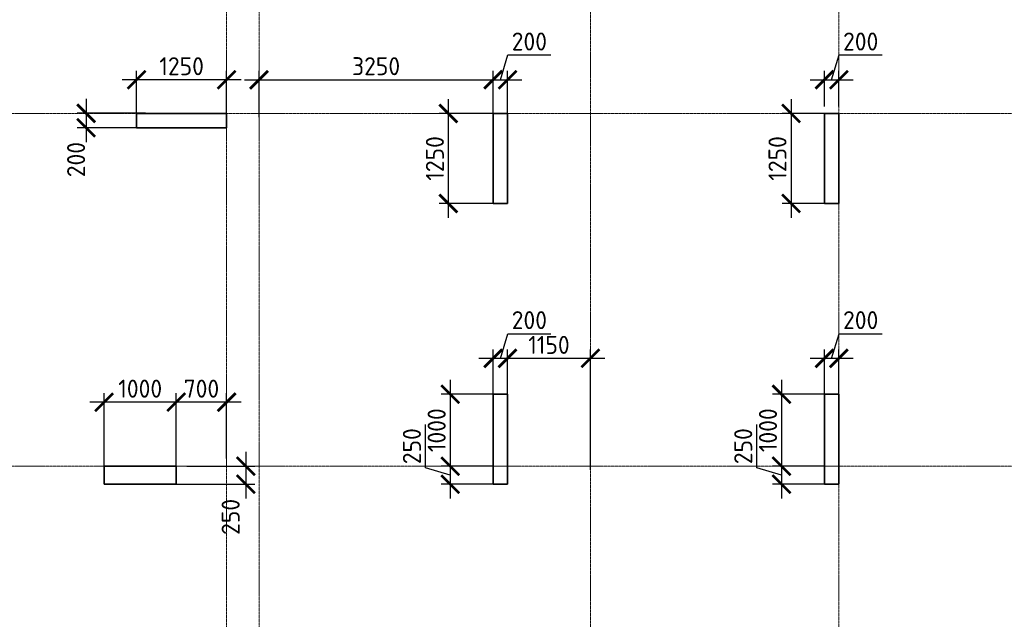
# Model space of a CAD drawing. Header units: millimetres. Extents: x 369815 to 1481759, y -423071 to -27917.
# Tile 31 of 256: x 449869 to 463539, y -314867 to -306538. Entities that reach past the tile are written whole.
import ezdxf

# ---------------------------------------------------------------- set-up
doc = ezdxf.new("R2010")
doc.units = ezdxf.units.MM
doc.linetypes.add('______5', pattern=[1100, 800, -100, 100, -100])
doc.linetypes.add('осевая', pattern=[50.8, 31.75, -6.35, 6.35, -6.35])
doc.layers.add('Колонна_ бетон', color=7, linetype='Continuous', lineweight=50, true_color=0xb4b496)
doc.layers.add('Оси', color=40, linetype='______5', lineweight=18)
doc.layers.add('РАЗМЕРЫ', color=1, linetype='Continuous', lineweight=9)
doc.styles.add('GOST-2.304_Type-B', font='GOST_Common.ttf')
doc.dimstyles.new('СПДС', dxfattribs={"dimscale": 100, "dimtxt": 2.5, "dimasz": 2.5, "dimexe": 1.25, "dimexo": 0, "dimtad": 1, "dimdec": 0, "dimtxsty": 'GOST-2.304_Type-B', "dimblk": 'ARCHTICK', "dimcen": 2.5, "dimdle": 2, "dimadec": 0, "dimazin": 2, "dimtfac": 0.75, "dimtdec": 0, "dimtmove": 1, "dimatfit": 3, "dimfxl": 1, "dimtolj": 1, "dimarcsym": 1})

# ---------------------------------------------------------------- blocks, each defined once
blk = doc.blocks.new('оси2')
at = {"layer": 'Оси', "color": 16, "linetype": 'осевая', "lineweight": 0, "ltscale": 0.5, "transparency": 33554687}
for p, q in [((996995.5, 5465.4), (996995.5, -20739.3)), ((1000445.5, 5465.4), (1000445.5, -20739.3)), ((991945.5, 4955.2), (991945.5, -20287.7)), ((992395.5, 4955.2), (992395.5, -20293.6)), ((979200, -9792.9), (1032582.1, -9792.9)), ((979200, -14692.9), (1032582.1, -14692.9))]:
    blk.add_line(p, q, dxfattribs=at)
blk = doc.blocks.new('_ArchTick')
at = {"color": 0, "linetype": 'ByBlock', "const_width": 0.15}
blk.add_lwpolyline([(-0.5, -0.5), (0.5, 0.5)], dxfattribs=at)
blk = doc.blocks.new('*D1435')
at = {"layer": 'DEFPOINTS', "color": 0, "transparency": 16777216}
for p in [(451492, -307372), (451492, -307890, -360), (452742, -307990, -360)]:
    blk.add_point(p, dxfattribs=at)
at = {"layer": 'РАЗМЕРЫ', "color": 0, "lineweight": -2, "transparency": 16777216}
for p, q in [((451492, -307890), (451492, -307247)), ((452742, -307990), (452742, -307247)), ((452942, -307372), (451292, -307372))]:
    blk.add_line(p, q, dxfattribs=at)
at = {"layer": 'РАЗМЕРЫ', "color": 0, "lineweight": -2, "transparency": 16777216, "xscale": 250, "yscale": 250, "zscale": 250, "rotation": 180}
blk.add_blockref('_ArchTick', (451492, -307372), dxfattribs=at)
at = {"layer": 'РАЗМЕРЫ', "color": 0, "lineweight": -2, "transparency": 16777216, "xscale": 250, "yscale": 250, "zscale": 250}
blk.add_blockref('_ArchTick', (452742, -307372), dxfattribs=at)
at = {"layer": 'РАЗМЕРЫ', "color": 0, "transparency": 16777216, "insert": (452117, -307184), "char_height": 250, "attachment_point": 5, "style": 'GOST-2.304_Type-B'}
blk.add_mtext('\\A1;1250', dxfattribs=at)
blk = doc.blocks.new('*D1436')
at = {"layer": 'DEFPOINTS', "color": 0, "transparency": 16777216}
for p in [(451616, -307838, -360), (450791, -308038), (451492, -308038, -360)]:
    blk.add_point(p, dxfattribs=at)
at = {"layer": 'РАЗМЕРЫ', "color": 0, "lineweight": -2, "transparency": 16777216}
for p, q in [((450791, -307638), (450791, -308238)), ((451616, -307838), (450666, -307838)), ((451492, -308038), (450666, -308038))]:
    blk.add_line(p, q, dxfattribs=at)
at = {"layer": 'РАЗМЕРЫ', "color": 0, "lineweight": -2, "transparency": 16777216, "xscale": 250, "yscale": 250, "zscale": 250}
for p, rotation in [((450791, -307838), 90), ((450791, -308038), 270)]:
    blk.add_blockref('_ArchTick', p, dxfattribs=dict(at, rotation=rotation))
at = {"layer": 'РАЗМЕРЫ', "color": 0, "transparency": 16777216, "insert": (450652, -308481), "char_height": 250, "attachment_point": 5, "rotation": 90, "style": 'GOST-2.304_Type-B'}
blk.add_mtext('\\A1;200', dxfattribs=at)
blk = doc.blocks.new('*D1437')
at = {"layer": 'DEFPOINTS', "color": 0, "transparency": 16777216}
for p in [(456442, -307372), (453192, -307890), (456442, -307890, -360)]:
    blk.add_point(p, dxfattribs=at)
at = {"layer": 'РАЗМЕРЫ', "color": 0, "lineweight": -2, "transparency": 16777216}
for p, q in [((453192, -307890), (453192, -307247)), ((456442, -307890), (456442, -307247)), ((452992, -307372), (456642, -307372))]:
    blk.add_line(p, q, dxfattribs=at)
at = {"layer": 'РАЗМЕРЫ', "color": 0, "lineweight": -2, "transparency": 16777216, "xscale": 250, "yscale": 250, "zscale": 250, "rotation": 180}
blk.add_blockref('_ArchTick', (453192, -307372), dxfattribs=at)
at = {"layer": 'РАЗМЕРЫ', "color": 0, "lineweight": -2, "transparency": 16777216, "xscale": 250, "yscale": 250, "zscale": 250}
blk.add_blockref('_ArchTick', (456442, -307372), dxfattribs=at)
at = {"layer": 'РАЗМЕРЫ', "color": 0, "transparency": 16777216, "insert": (454817, -307184), "char_height": 250, "attachment_point": 5, "style": 'GOST-2.304_Type-B'}
blk.add_mtext('\\A1;3250', dxfattribs=at)
blk = doc.blocks.new('*D1438')
at = {"layer": 'DEFPOINTS', "color": 0, "transparency": 16777216}
for p in [(456642, -307372), (456442, -307735), (456642, -307890)]:
    blk.add_point(p, dxfattribs=at)
at = {"layer": 'РАЗМЕРЫ', "color": 0, "lineweight": -2, "transparency": 16777216}
for p, q in [((456542, -307372), (456645, -307028)), ((456645, -307028), (457245, -307028)), ((456442, -307735), (456442, -307247)), ((456642, -307890), (456642, -307247)), ((456242, -307372), (456842, -307372))]:
    blk.add_line(p, q, dxfattribs=at)
at = {"layer": 'РАЗМЕРЫ', "color": 0, "lineweight": -2, "transparency": 16777216, "xscale": 250, "yscale": 250, "zscale": 250, "rotation": 180}
blk.add_blockref('_ArchTick', (456442, -307372), dxfattribs=at)
at = {"layer": 'РАЗМЕРЫ', "color": 0, "lineweight": -2, "transparency": 16777216, "xscale": 250, "yscale": 250, "zscale": 250}
blk.add_blockref('_ArchTick', (456642, -307372), dxfattribs=at)
at = {"layer": 'РАЗМЕРЫ', "color": 0, "transparency": 16777216, "insert": (456945, -306841), "char_height": 250, "attachment_point": 5, "style": 'GOST-2.304_Type-B'}
blk.add_mtext('\\A1;200', dxfattribs=at)
blk = doc.blocks.new('*D1439')
at = {"layer": 'DEFPOINTS', "color": 0, "transparency": 16777216}
for p in [(456542, -307840, -360), (455820, -309090), (456442, -309090, -360)]:
    blk.add_point(p, dxfattribs=at)
at = {"layer": 'РАЗМЕРЫ', "color": 0, "lineweight": -2, "transparency": 16777216}
for p, q in [((455820, -307640), (455820, -309290)), ((456542, -307840), (455695, -307840)), ((456442, -309090), (455695, -309090))]:
    blk.add_line(p, q, dxfattribs=at)
at = {"layer": 'РАЗМЕРЫ', "color": 0, "lineweight": -2, "transparency": 16777216, "xscale": 250, "yscale": 250, "zscale": 250}
for p, rotation in [((455820, -307840), 90), ((455820, -309090), 270)]:
    blk.add_blockref('_ArchTick', p, dxfattribs=dict(at, rotation=rotation))
at = {"layer": 'РАЗМЕРЫ', "color": 0, "transparency": 16777216, "insert": (455633, -308465), "char_height": 250, "attachment_point": 5, "rotation": 90, "style": 'GOST-2.304_Type-B'}
blk.add_mtext('\\A1;1250', dxfattribs=at)
blk = doc.blocks.new('*D1440')
at = {"layer": 'DEFPOINTS', "color": 0, "transparency": 16777216}
for p in [(461242, -307372), (461042, -307745), (461242, -307745)]:
    blk.add_point(p, dxfattribs=at)
at = {"layer": 'РАЗМЕРЫ', "color": 0, "lineweight": -2, "transparency": 16777216}
for p, q in [((461142, -307372), (461245, -307028)), ((461245, -307028), (461845, -307028)), ((461042, -307745), (461042, -307247)), ((461242, -307745), (461242, -307247)), ((460842, -307372), (461442, -307372))]:
    blk.add_line(p, q, dxfattribs=at)
at = {"layer": 'РАЗМЕРЫ', "color": 0, "lineweight": -2, "transparency": 16777216, "xscale": 250, "yscale": 250, "zscale": 250, "rotation": 180}
blk.add_blockref('_ArchTick', (461042, -307372), dxfattribs=at)
at = {"layer": 'РАЗМЕРЫ', "color": 0, "lineweight": -2, "transparency": 16777216, "xscale": 250, "yscale": 250, "zscale": 250}
blk.add_blockref('_ArchTick', (461242, -307372), dxfattribs=at)
at = {"layer": 'РАЗМЕРЫ', "color": 0, "transparency": 16777216, "insert": (461545, -306841), "char_height": 250, "attachment_point": 5, "style": 'GOST-2.304_Type-B'}
blk.add_mtext('\\A1;200', dxfattribs=at)
blk = doc.blocks.new('*D1441')
at = {"layer": 'DEFPOINTS', "color": 0, "transparency": 16777216}
for p in [(461042, -307840), (460578, -309090), (461042, -309090)]:
    blk.add_point(p, dxfattribs=at)
at = {"layer": 'РАЗМЕРЫ', "color": 0, "lineweight": -2, "transparency": 16777216}
for p, q in [((460578, -307640), (460578, -309290)), ((461042, -307840), (460453, -307840)), ((461042, -309090), (460453, -309090))]:
    blk.add_line(p, q, dxfattribs=at)
at = {"layer": 'РАЗМЕРЫ', "color": 0, "lineweight": -2, "transparency": 16777216, "xscale": 250, "yscale": 250, "zscale": 250}
for p, rotation in [((460578, -307840), 90), ((460578, -309090), 270)]:
    blk.add_blockref('_ArchTick', p, dxfattribs=dict(at, rotation=rotation))
at = {"layer": 'РАЗМЕРЫ', "color": 0, "transparency": 16777216, "insert": (460390, -308465), "char_height": 250, "attachment_point": 5, "rotation": 90, "style": 'GOST-2.304_Type-B'}
blk.add_mtext('\\A1;1250', dxfattribs=at)
blk = doc.blocks.new('*D1458')
at = {"layer": 'DEFPOINTS', "color": 0, "transparency": 16777216}
for p in [(452042, -311851), (452742, -312632), (452042, -312790, -360)]:
    blk.add_point(p, dxfattribs=at)
at = {"layer": 'РАЗМЕРЫ', "color": 0, "lineweight": -2, "transparency": 16777216}
for p, q in [((452042, -312790), (452042, -311726)), ((452742, -312632), (452742, -311726)), ((452942, -311851), (451842, -311851))]:
    blk.add_line(p, q, dxfattribs=at)
at = {"layer": 'РАЗМЕРЫ', "color": 0, "lineweight": -2, "transparency": 16777216, "xscale": 250, "yscale": 250, "zscale": 250, "rotation": 180}
blk.add_blockref('_ArchTick', (452042, -311851), dxfattribs=at)
at = {"layer": 'РАЗМЕРЫ', "color": 0, "lineweight": -2, "transparency": 16777216, "xscale": 250, "yscale": 250, "zscale": 250}
blk.add_blockref('_ArchTick', (452742, -311851), dxfattribs=at)
at = {"layer": 'РАЗМЕРЫ', "color": 0, "transparency": 16777216, "insert": (452392, -311663), "char_height": 250, "attachment_point": 5, "style": 'GOST-2.304_Type-B'}
blk.add_mtext('\\A1;700', dxfattribs=at)
blk = doc.blocks.new('*D1459')
at = {"layer": 'DEFPOINTS', "color": 0, "transparency": 16777216}
for p in [(451042, -311851), (451042, -312790), (452042, -312790)]:
    blk.add_point(p, dxfattribs=at)
at = {"layer": 'РАЗМЕРЫ', "color": 0, "lineweight": -2, "transparency": 16777216}
for p, q in [((451042, -312790), (451042, -311726)), ((452042, -312790), (452042, -311726)), ((452242, -311851), (450842, -311851))]:
    blk.add_line(p, q, dxfattribs=at)
at = {"layer": 'РАЗМЕРЫ', "color": 0, "lineweight": -2, "transparency": 16777216, "xscale": 250, "yscale": 250, "zscale": 250, "rotation": 180}
blk.add_blockref('_ArchTick', (451042, -311851), dxfattribs=at)
at = {"layer": 'РАЗМЕРЫ', "color": 0, "lineweight": -2, "transparency": 16777216, "xscale": 250, "yscale": 250, "zscale": 250}
blk.add_blockref('_ArchTick', (452042, -311851), dxfattribs=at)
at = {"layer": 'РАЗМЕРЫ', "color": 0, "transparency": 16777216, "insert": (451542, -311663), "char_height": 250, "attachment_point": 5, "style": 'GOST-2.304_Type-B'}
blk.add_mtext('\\A1;1000', dxfattribs=at)
blk = doc.blocks.new('*D1460')
at = {"layer": 'DEFPOINTS', "color": 0, "transparency": 16777216}
for p in [(452190, -312740, -560), (452042, -312990, -200), (453008, -312990)]:
    blk.add_point(p, dxfattribs=at)
at = {"layer": 'РАЗМЕРЫ', "color": 0, "lineweight": -2, "transparency": 16777216}
for p, q in [((453008, -312540), (453008, -313190)), ((452190, -312740), (453133, -312740)), ((452042, -312990), (453133, -312990))]:
    blk.add_line(p, q, dxfattribs=at)
at = {"layer": 'РАЗМЕРЫ', "color": 0, "lineweight": -2, "transparency": 16777216, "xscale": 250, "yscale": 250, "zscale": 250}
for p, rotation in [((453008, -312740), 90), ((453008, -312990), 270)]:
    blk.add_blockref('_ArchTick', p, dxfattribs=dict(at, rotation=rotation))
at = {"layer": 'РАЗМЕРЫ', "color": 0, "transparency": 16777216, "insert": (452798, -313444), "char_height": 250, "attachment_point": 5, "rotation": 90, "style": 'GOST-2.304_Type-B'}
blk.add_mtext('\\A1;250', dxfattribs=at)
blk = doc.blocks.new('*D1461')
at = {"layer": 'DEFPOINTS', "color": 0, "transparency": 16777216}
for p in [(456642, -311242), (456642, -312790, -360), (457792, -312790)]:
    blk.add_point(p, dxfattribs=at)
at = {"layer": 'РАЗМЕРЫ', "color": 0, "lineweight": -2, "transparency": 16777216}
for p, q in [((456642, -312790), (456642, -311117)), ((457792, -312790), (457792, -311117)), ((457992, -311242), (456442, -311242))]:
    blk.add_line(p, q, dxfattribs=at)
at = {"layer": 'РАЗМЕРЫ', "color": 0, "lineweight": -2, "transparency": 16777216, "xscale": 250, "yscale": 250, "zscale": 250, "rotation": 180}
blk.add_blockref('_ArchTick', (456642, -311242), dxfattribs=at)
at = {"layer": 'РАЗМЕРЫ', "color": 0, "lineweight": -2, "transparency": 16777216, "xscale": 250, "yscale": 250, "zscale": 250}
blk.add_blockref('_ArchTick', (457792, -311242), dxfattribs=at)
at = {"layer": 'РАЗМЕРЫ', "color": 0, "transparency": 16777216, "insert": (457217, -311055), "char_height": 250, "attachment_point": 5, "style": 'GOST-2.304_Type-B'}
blk.add_mtext('\\A1;1150', dxfattribs=at)
blk = doc.blocks.new('*D1462')
at = {"layer": 'DEFPOINTS', "color": 0, "transparency": 16777216}
for p in [(456442, -311242), (456442, -311790), (456642, -311790)]:
    blk.add_point(p, dxfattribs=at)
at = {"layer": 'РАЗМЕРЫ', "color": 0, "lineweight": -2, "transparency": 16777216}
for p, q in [((456542, -311242), (456645, -310899)), ((456645, -310899), (457245, -310899)), ((456442, -311790), (456442, -311117)), ((456642, -311790), (456642, -311117)), ((456842, -311242), (456242, -311242))]:
    blk.add_line(p, q, dxfattribs=at)
at = {"layer": 'РАЗМЕРЫ', "color": 0, "lineweight": -2, "transparency": 16777216, "xscale": 250, "yscale": 250, "zscale": 250, "rotation": 180}
blk.add_blockref('_ArchTick', (456442, -311242), dxfattribs=at)
at = {"layer": 'РАЗМЕРЫ', "color": 0, "lineweight": -2, "transparency": 16777216, "xscale": 250, "yscale": 250, "zscale": 250}
blk.add_blockref('_ArchTick', (456642, -311242), dxfattribs=at)
at = {"layer": 'РАЗМЕРЫ', "color": 0, "transparency": 16777216, "insert": (456945, -310711), "char_height": 250, "attachment_point": 5, "style": 'GOST-2.304_Type-B'}
blk.add_mtext('\\A1;200', dxfattribs=at)
blk = doc.blocks.new('*D1463')
at = {"layer": 'DEFPOINTS', "color": 0, "transparency": 16777216}
for p in [(456442, -311740, -200), (455845, -312740), (456442, -312740, -560)]:
    blk.add_point(p, dxfattribs=at)
at = {"layer": 'РАЗМЕРЫ', "color": 0, "lineweight": -2, "transparency": 16777216}
for p, q in [((455845, -311540), (455845, -312940)), ((456442, -311740), (455720, -311740)), ((456442, -312740), (455720, -312740))]:
    blk.add_line(p, q, dxfattribs=at)
at = {"layer": 'РАЗМЕРЫ', "color": 0, "lineweight": -2, "transparency": 16777216, "xscale": 250, "yscale": 250, "zscale": 250}
for p, rotation in [((455845, -311740), 90), ((455845, -312740), 270)]:
    blk.add_blockref('_ArchTick', p, dxfattribs=dict(at, rotation=rotation))
at = {"layer": 'РАЗМЕРЫ', "color": 0, "transparency": 16777216, "insert": (455658, -312240), "char_height": 250, "attachment_point": 5, "rotation": 90, "style": 'GOST-2.304_Type-B'}
blk.add_mtext('\\A1;1000', dxfattribs=at)
blk = doc.blocks.new('*D1464')
at = {"layer": 'DEFPOINTS', "color": 0, "transparency": 16777216}
for p in [(456370, -312740), (455845, -312990), (456442, -312990, -200)]:
    blk.add_point(p, dxfattribs=at)
at = {"layer": 'РАЗМЕРЫ', "color": 0, "lineweight": -2, "transparency": 16777216}
for p, q in [((455501, -312762), (455501, -312162)), ((455845, -312540), (455845, -313190)), ((455845, -312865), (455501, -312762)), ((456370, -312740), (455720, -312740)), ((456442, -312990), (455720, -312990))]:
    blk.add_line(p, q, dxfattribs=at)
at = {"layer": 'РАЗМЕРЫ', "color": 0, "lineweight": -2, "transparency": 16777216, "xscale": 250, "yscale": 250, "zscale": 250}
for p, rotation in [((455845, -312740), 90), ((455845, -312990), 270)]:
    blk.add_blockref('_ArchTick', p, dxfattribs=dict(at, rotation=rotation))
at = {"layer": 'РАЗМЕРЫ', "color": 0, "transparency": 16777216, "insert": (455314, -312462), "char_height": 250, "attachment_point": 5, "rotation": 90, "style": 'GOST-2.304_Type-B'}
blk.add_mtext('\\A1;250', dxfattribs=at)
blk = doc.blocks.new('*D1465')
at = {"layer": 'DEFPOINTS', "color": 0, "transparency": 16777216}
for p in [(461042, -311242), (461042, -311790, -360), (461242, -311790, -360)]:
    blk.add_point(p, dxfattribs=at)
at = {"layer": 'РАЗМЕРЫ', "color": 0, "lineweight": -2, "transparency": 16777216}
for p, q in [((461142, -311242), (461245, -310899)), ((461245, -310899), (461845, -310899)), ((461042, -311790), (461042, -311117)), ((461242, -311790), (461242, -311117)), ((461442, -311242), (460842, -311242))]:
    blk.add_line(p, q, dxfattribs=at)
at = {"layer": 'РАЗМЕРЫ', "color": 0, "lineweight": -2, "transparency": 16777216, "xscale": 250, "yscale": 250, "zscale": 250, "rotation": 180}
blk.add_blockref('_ArchTick', (461042, -311242), dxfattribs=at)
at = {"layer": 'РАЗМЕРЫ', "color": 0, "lineweight": -2, "transparency": 16777216, "xscale": 250, "yscale": 250, "zscale": 250}
blk.add_blockref('_ArchTick', (461242, -311242), dxfattribs=at)
at = {"layer": 'РАЗМЕРЫ', "color": 0, "transparency": 16777216, "insert": (461545, -310711), "char_height": 250, "attachment_point": 5, "style": 'GOST-2.304_Type-B'}
blk.add_mtext('\\A1;200', dxfattribs=at)
blk = doc.blocks.new('*D1559')
at = {"layer": 'DEFPOINTS', "color": 0, "transparency": 16777216}
for p in [(461042, -311740, -200), (460445, -312740), (461042, -312740, -560)]:
    blk.add_point(p, dxfattribs=at)
at = {"layer": 'РАЗМЕРЫ', "color": 0, "lineweight": -2, "transparency": 16777216}
for p, q in [((460445, -311540), (460445, -312940)), ((461042, -311740), (460320, -311740)), ((461042, -312740), (460320, -312740))]:
    blk.add_line(p, q, dxfattribs=at)
at = {"layer": 'РАЗМЕРЫ', "color": 0, "lineweight": -2, "transparency": 16777216, "xscale": 250, "yscale": 250, "zscale": 250}
for p, rotation in [((460445, -311740), 90), ((460445, -312740), 270)]:
    blk.add_blockref('_ArchTick', p, dxfattribs=dict(at, rotation=rotation))
at = {"layer": 'РАЗМЕРЫ', "color": 0, "transparency": 16777216, "insert": (460258, -312240), "char_height": 250, "attachment_point": 5, "rotation": 90, "style": 'GOST-2.304_Type-B'}
blk.add_mtext('\\A1;1000', dxfattribs=at)
blk = doc.blocks.new('*D1560')
at = {"layer": 'DEFPOINTS', "color": 0, "transparency": 16777216}
for p in [(460970, -312740), (460445, -312990), (461042, -312990, -200)]:
    blk.add_point(p, dxfattribs=at)
at = {"layer": 'РАЗМЕРЫ', "color": 0, "lineweight": -2, "transparency": 16777216}
for p, q in [((460101, -312762), (460101, -312162)), ((460445, -312540), (460445, -313190)), ((460445, -312865), (460101, -312762)), ((460970, -312740), (460320, -312740)), ((461042, -312990), (460320, -312990))]:
    blk.add_line(p, q, dxfattribs=at)
at = {"layer": 'РАЗМЕРЫ', "color": 0, "lineweight": -2, "transparency": 16777216, "xscale": 250, "yscale": 250, "zscale": 250}
for p, rotation in [((460445, -312740), 90), ((460445, -312990), 270)]:
    blk.add_blockref('_ArchTick', p, dxfattribs=dict(at, rotation=rotation))
at = {"layer": 'РАЗМЕРЫ', "color": 0, "transparency": 16777216, "insert": (459914, -312462), "char_height": 250, "attachment_point": 5, "rotation": 90, "style": 'GOST-2.304_Type-B'}
blk.add_mtext('\\A1;250', dxfattribs=at)

msp = doc.modelspace()

# ---------------------------------------------------------------- linework, layer by layer
at = {"layer": 'Колонна_ бетон', "color": 180, "linetype": 'Continuous', "lineweight": 35, "transparency": 33554687}
for p, q in [((451491.9, -307840.3, -200), (451491.9, -308040.3, -200)), ((452741.9, -307840.3, -200), (451491.9, -307840.3, -200)), ((452741.9, -308040.3, -200), (452741.9, -307840.3, -200)), ((456441.9, -307840.3, -200), (456441.9, -309090.3, -200)), ((456641.9, -307840.3, -200), (456441.9, -307840.3, -200)), ((456641.9, -307840.3, -200), (456641.9, -309090.3, -200)), ((461241.9, -307840.3, -200), (461041.9, -307840.3, -200)), ((461041.9, -307840.3, -200), (461041.9, -309090.3, -200)), ((461241.9, -309090.3, -200), (461241.9, -307840.3, -200)), ((451491.9, -308040.3, -200), (452741.9, -308040.3, -200)), ((456441.9, -309090.3, -200), (456641.9, -309090.3, -200)), ((461241.9, -309090.3, -200), (461041.9, -309090.3, -200)), ((456441.9, -311740.3, -200), (456441.9, -312990.3, -200)), ((456641.9, -311740.3, -200), (456441.9, -311740.3, -200)), ((456641.9, -312990.3, -200), (456641.9, -311740.3, -200)), ((461041.9, -312990.3, -200), (461041.9, -311740.3, -200)), ((461241.9, -311740.3, -200), (461041.9, -311740.3, -200)), ((461241.9, -312990.3, -200), (461241.9, -311740.3, -200)), ((451041.9, -312740.3, -560), (451041.9, -312990.3, -200)), ((451041.9, -312740.3, -560), (452042, -312740.3)), ((452042, -312740.3), (452041.9, -312990.3, -200)), ((452041.9, -312990.3, -200), (451041.9, -312990.3, -200)), ((456641.9, -312990.3, -200), (456441.9, -312990.3, -200)), ((461041.9, -312990.3, -200), (461241.9, -312990.3, -200))]:
    msp.add_line(p, q, dxfattribs=at)

# ---------------------------------------------------------------- block references
at = {"layer": 'РАЗМЕРЫ'}
msp.add_blockref('оси2', (-539203.5, -298047.4, -560), dxfattribs=at)

# ---------------------------------------------------------------- dimensions: what is measured, and where the dimension line sits
at = {"layer": 'РАЗМЕРЫ', "color": 146, "true_color": 0x006272}
for base, p1, p2, picture, middle in [((456642, -307372), (456442, -307735.5), (456642, -307890.3), '*D1438', (456707.7, -306840.7)), ((461241.9, -307372), (461042, -307745.5), (461241.9, -307745.5), '*D1440', (461307.6, -306840.7)), ((451492, -307372), (452742, -307990.3, -360), (451492, -307890.3, -360), '*D1435', (452117, -307184.5)), ((456442, -307372), (453191.9, -307890.3), (456442, -307890.3, -360), '*D1437', (454817, -307184.5)), ((456442, -311242.5), (456642, -311790.3), (456442, -311790.3), '*D1462', (456707.7, -310711.2)), ((461042, -311242.5), (461241.9, -311790.3, -360), (461042, -311790.3, -360), '*D1465', (461307.6, -310711.2)), ((456642, -311242.5), (457791.9, -312790.3), (456642, -312790.3, -360), '*D1461', (457217, -311055)), ((451042, -311851), (452042, -312790.3), (451042, -312790.3), '*D1459', (451542, -311663.5)), ((452042, -311851), (452741.9, -312632.5), (452042, -312790.3, -360), '*D1458', (452392, -311663.5))]:
    dim = msp.add_linear_dim(base=base, p1=p1, p2=p2, dimstyle='СПДС', override={"dimtofl": 0}, dxfattribs=at)
    dim.commit()
    dim.dimension.update_dxf_attribs({"geometry": picture, "text_midpoint": middle})
for base, p1, p2, picture, middle in [((450790.6, -308038.4), (451616.1, -307838.4, -360), (451492, -308038.4, -360), '*D1436', (450839.3, -308480.5)), ((453008.1, -312990.3), (452189.5, -312740.3, -560), (452041.9, -312990.3, -200), '*D1460', (452985.1, -313444.2))]:
    dim = msp.add_linear_dim(base=base, p1=p1, p2=p2, angle=90, dimstyle='СПДС', override={"dimtofl": 0}, dxfattribs=at)
    dim.commit()
    dim.dimension.update_dxf_attribs({"geometry": picture, "text_midpoint": middle, "dimtype": 160})
for base, p1, p2, picture, middle in [((455820.1, -309090.3, -200), (456542, -307840.3, -560), (456442, -309090.3, -560), '*D1439', (455632.6, -308465.3, -200)), ((460578, -309090.3, -200), (461041.9, -307840.3, -200), (461041.9, -309090.3, -200), '*D1441', (460390.5, -308465.3, -200)), ((455845.1, -312740.3), (456442, -311740.3, -200), (456442, -312740.3, -560), '*D1463', (455657.6, -312240.3)), ((460445.1, -312740.3), (461042, -311740.3, -200), (461042, -312740.3, -560), '*D1559', (460257.6, -312240.3)), ((455845.1, -312990.3), (456370.1, -312740.3), (456441.9, -312990.3, -200), '*D1464', (455313.9, -312699.7)), ((460445.1, -312990.3), (460970.1, -312740.3), (461041.9, -312990.3, -200), '*D1560', (459913.9, -312699.7))]:
    dim = msp.add_linear_dim(base=base, p1=p1, p2=p2, angle=90, dimstyle='СПДС', override={"dimtofl": 0}, dxfattribs=at)
    dim.commit()
    dim.dimension.update_dxf_attribs({"geometry": picture, "text_midpoint": middle})

doc.saveas('drawing.dxf')
